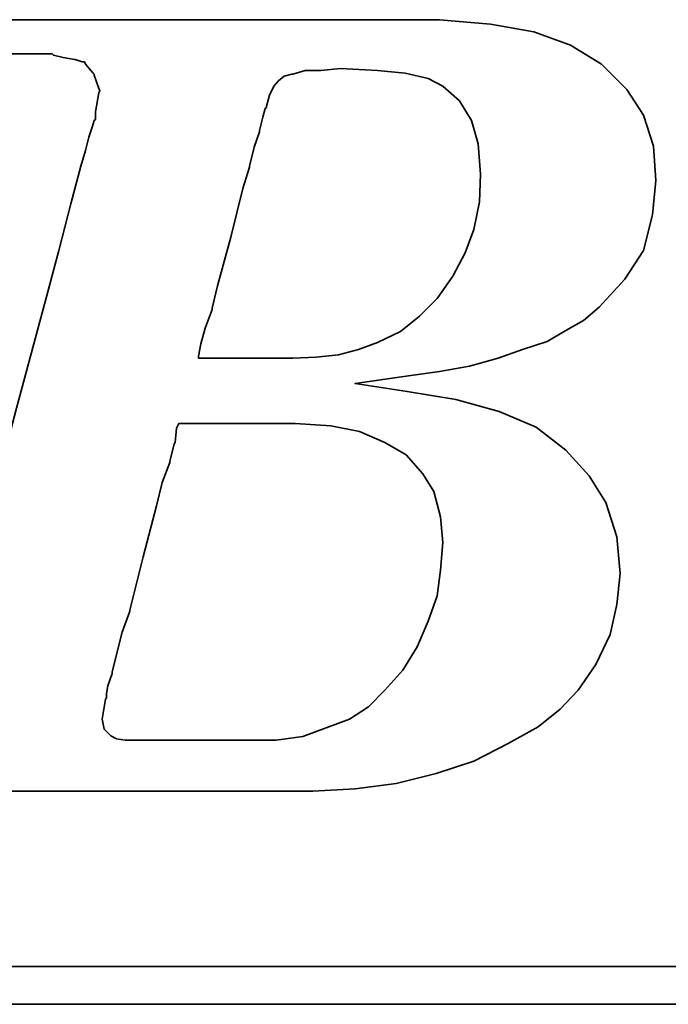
# Model space of a CAD drawing. Extents: x 8 to 260, y 52 to 191.
# Tile 32 of 51: x 165.95 to 168.02, y 112.75 to 115.9. Entities that reach past the tile are written whole.
import ezdxf

# ---------------------------------------------------------------- set-up
doc = ezdxf.new("R2010")
doc.units = 0
doc.header["$LTSCALE"] = 3
doc.header["$MEASUREMENT"] = 0
doc.layers.add('DIM', color=4, linetype='CONTINUOUS')
doc.layers.add('layer 1', color=7, linetype='CONTINUOUS')

# ---------------------------------------------------------------- blocks, each defined once
blk = doc.blocks.new('TBI MOTION logo(完整正式版)')
at = {"layer": 'layer 1', "color": 22, "lineweight": 35}
for points, knots in [([(-64.65375, -6.86375), (-64.65375, -6.86375), (-64.84375, -7.29625), (-64.84375, -7.29625), (-64.84375, -7.29625), (-64.84375, -7.29625), (-64.86875, -7.34375), (-64.86875, -7.34375), (-64.86875, -7.34375), (-64.86875, -7.34375), (-64.86875, -7.36875), (-64.86875, -7.36875), (-64.86875, -7.36875), (-64.86875, -7.36875), (-65.15375, -7.65375), (-65.15375, -7.65375), (-65.15375, -7.65375), (-65.15375, -7.65375), (-65.17875, -7.65375), (-65.17875, -7.65375), (-65.17875, -7.65375), (-65.17875, -7.65375), (-65.20375, -7.67875), (-65.20375, -7.67875), (-65.20375, -7.67875), (-65.20375, -7.67875), (-65.58875, -7.87125), (-65.58875, -7.87125), (-65.58875, -7.87125), (-65.58875, -7.87125), (-65.63375, -7.87125), (-65.63375, -7.87125), (-65.63375, -7.87125), (-65.63375, -7.87125), (-65.65875, -7.89375), (-65.65875, -7.89375), (-65.65875, -7.89375), (-65.65875, -7.89375), (-66.09375, -7.94375), (-66.09375, -7.94375), (-66.09375, -7.94375), (-66.09375, -7.94375), (-66.11375, -7.94375), (-66.11375, -7.94375), (-66.11375, -7.94375), (-66.11375, -7.94375), (-66.16375, -7.94375), (-66.16375, -7.94375), (-66.16375, -7.94375), (-66.16375, -7.94375), (-66.30875, -7.94375), (-66.30875, -7.94375), (-66.30875, -7.94375), (-66.30875, -7.94375), (-66.69375, -7.94375), (-66.69375, -7.94375), (-66.69375, -7.94375), (-66.69375, -7.94375), (-67.07375, -7.94375), (-67.07375, -7.94375), (-67.07375, -7.94375), (-67.07375, -7.94375), (-67.12375, -7.94375), (-67.12375, -7.94375), (-67.12375, -7.94375), (-67.12375, -7.94375), (-67.12375, -7.96625), (-67.12375, -7.96625), (-67.12375, -7.96625), (-67.12375, -7.96625), (-67.14875, -7.99125), (-67.14875, -7.99125), (-67.14875, -7.99125), (-67.14875, -7.99125), (-67.24375, -8.34875), (-67.24375, -8.34875), (-67.24375, -8.34875), (-67.24375, -8.34875), (-67.31375, -8.68625), (-67.31375, -8.68625), (-67.31375, -8.68625), (-67.31375, -8.68625), (-67.26875, -8.68625), (-67.26875, -8.68625), (-67.26875, -8.68625), (-67.26875, -8.68625), (-67.07375, -8.68625), (-67.07375, -8.68625), (-67.07375, -8.68625), (-67.07375, -8.68625), (-66.54875, -8.68625), (-66.54875, -8.68625), (-66.54875, -8.68625), (-66.54875, -8.68625), (-65.82625, -8.68625), (-65.82625, -8.68625), (-65.82625, -8.68625), (-65.82625, -8.68625), (-65.01375, -8.68625), (-65.01375, -8.68625), (-65.01375, -8.68625), (-65.01375, -8.68625), (-64.05375, -8.68625), (-64.05375, -8.68625), (-64.05375, -8.68625), (-64.05375, -8.68625), (-62.08375, -8.68625), (-62.08375, -8.68625), (-62.08375, -8.68625), (-62.08375, -8.68625), (-60.06875, -8.68625), (-60.06875, -8.68625), (-60.06875, -8.68625), (-60.06875, -8.68625), (-59.10875, -8.68625), (-59.10875, -8.68625), (-59.10875, -8.68625), (-59.10875, -8.68625), (-58.29375, -8.68625), (-58.29375, -8.68625), (-58.29375, -8.68625), (-58.29375, -8.68625), (-57.57375, -8.68625), (-57.57375, -8.68625), (-57.57375, -8.68625), (-57.57375, -8.68625), (-57.04875, -8.68625), (-57.04875, -8.68625), (-57.04875, -8.68625), (-57.04875, -8.68625), (-56.85375, -8.68625), (-56.85375, -8.68625), (-56.85375, -8.68625), (-56.85375, -8.68625), (-56.70875, -8.68625), (-56.70875, -8.68625), (-56.70875, -8.68625), (-56.70875, -8.68625), (-56.61375, -8.68625), (-56.61375, -8.68625), (-56.61375, -8.68625), (-56.61375, -8.68625), (-56.56875, -8.68625), (-56.56875, -8.68625), (-56.56875, -8.68625), (-56.56875, -8.68625), (-55.65375, -8.63875), (-55.65375, -8.63875), (-55.65375, -8.63875), (-55.65375, -8.63875), (-54.76875, -8.51875), (-54.76875, -8.51875), (-54.76875, -8.51875), (-54.76875, -8.51875), (-53.90375, -8.30375), (-53.90375, -8.30375), (-53.90375, -8.30375), (-53.90375, -8.30375), (-53.08875, -8.03875), (-53.08875, -8.03875), (-53.08875, -8.03875), (-53.08875, -8.03875), (-52.34375, -7.65375), (-52.34375, -7.65375), (-52.34375, -7.65375), (-52.34375, -7.65375), (-51.69875, -7.29625), (-51.69875, -7.29625), (-51.69875, -7.29625), (-51.69875, -7.29625), (-51.21875, -6.91125), (-51.21875, -6.91125), (-51.21875, -6.91125), (-51.21875, -6.91125), (-50.83375, -6.50375), (-50.83375, -6.50375), (-50.83375, -6.50375), (-50.83375, -6.50375), (-50.44875, -5.94875), (-50.44875, -5.94875), (-50.44875, -5.94875), (-50.44875, -5.94875), (-50.13875, -5.30375), (-50.13875, -5.30375), (-50.13875, -5.30375), (-50.13875, -5.30375), (-49.99375, -4.65375), (-49.99375, -4.65375), (-49.99375, -4.65375), (-49.99375, -4.65375), (-49.92375, -3.98375), (-49.92375, -3.98375), (-49.92375, -3.98375), (-49.92375, -3.98375), (-49.99375, -3.19374), (-49.99375, -3.19374), (-49.99375, -3.19374), (-49.99375, -3.19374), (-50.23374, -2.44874), (-50.23374, -2.44874), (-50.23374, -2.44874), (-50.23374, -2.44874), (-50.59375, -1.87374), (-50.59375, -1.87374), (-50.59375, -1.87374), (-50.59375, -1.87374), (-51.09875, -1.31874), (-51.09875, -1.31874), (-51.09875, -1.31874), (-51.09875, -1.31874), (-51.74375, -0.81875), (-51.74375, -0.81875), (-51.74375, -0.81875), (-51.74375, -0.81875), (-52.53875, -0.48125), (-52.53875, -0.48125), (-52.53875, -0.48125), (-52.53875, -0.48125), (-53.47375, -0.21875), (-53.47375, -0.21875), (-53.47375, -0.21875), (-53.47375, -0.21875), (-54.52875, -0.04874), (-54.52875, -0.04874), (-54.52875, -0.04874), (-54.52875, -0.04874), (-55.65375, 0.12125), (-55.65375, 0.12125), (-55.65375, 0.12125), (-55.65375, 0.12125), (-54.50375, 0.28624), (-54.50375, 0.28624), (-54.50375, 0.28624), (-54.50375, 0.28624), (-53.83375, 0.38124), (-53.83375, 0.38124), (-53.83375, 0.38124), (-53.83375, 0.38124), (-53.18375, 0.50125), (-53.18375, 0.50125), (-53.18375, 0.50125), (-53.18375, 0.50125), (-52.55875, 0.66874), (-52.55875, 0.66874), (-52.55875, 0.66874), (-52.55875, 0.66874), (-52.03375, 0.86124), (-52.03375, 0.86124), (-52.03375, 0.86124), (-52.03375, 0.86124), (-51.50374, 1.03124), (-51.50374, 1.03124), (-51.50374, 1.03124), (-51.50374, 1.03124), (-51.09875, 1.27125), (-51.09875, 1.27125), (-51.09875, 1.27125), (-51.09875, 1.27125), (-50.71375, 1.48624), (-50.71375, 1.48624), (-50.71375, 1.48624), (-50.71375, 1.48624), (-50.37625, 1.77625), (-50.37625, 1.77625), (-50.37625, 1.77625), (-50.37625, 1.77625), (-49.82375, 2.37625), (-49.82375, 2.37625), (-49.82375, 2.37625), (-49.82375, 2.37625), (-49.41875, 2.99625), (-49.41875, 2.99625), (-49.41875, 2.99625), (-49.41875, 2.99625), (-49.22375, 3.76625), (-49.22375, 3.76625), (-49.22375, 3.76625), (-49.22375, 3.76625), (-49.15375, 4.50874), (-49.15375, 4.50874), (-49.15375, 4.50874), (-49.15375, 4.50874), (-49.20375, 5.25125), (-49.20375, 5.25125), (-49.20375, 5.25125), (-49.20375, 5.25125), (-49.41875, 5.92625), (-49.41875, 5.92625), (-49.41875, 5.92625), (-49.41875, 5.92625), (-49.77875, 6.47625), (-49.77875, 6.47625), (-49.77875, 6.47625), (-49.77875, 6.47625), (-50.33125, 7.02624), (-50.33125, 7.02624), (-50.33125, 7.02624), (-50.33125, 7.02624), (-51.00125, 7.43625), (-51.00125, 7.43625), (-51.00125, 7.43625), (-51.00125, 7.43625), (-51.79375, 7.72625), (-51.79375, 7.72625), (-51.79375, 7.72625), (-51.79375, 7.72625), (-52.72875, 7.89124), (-52.72875, 7.89124), (-52.72875, 7.89124), (-52.72875, 7.89124), (-53.83375, 7.98625), (-53.83375, 7.98625), (-53.83375, 7.98625), (-53.83375, 7.98625), (-53.92875, 7.98625), (-53.92875, 7.98625), (-53.92875, 7.98625), (-53.92875, 7.98625), (-54.26375, 7.98625), (-54.26375, 7.98625), (-54.26375, 7.98625), (-54.26375, 7.98625), (-54.74375, 7.98625), (-54.74375, 7.98625), (-54.74375, 7.98625), (-54.74375, 7.98625), (-55.36875, 7.98625), (-55.36875, 7.98625), (-55.36875, 7.98625), (-55.36875, 7.98625), (-56.13375, 7.98625), (-56.13375, 7.98625), (-56.13375, 7.98625), (-56.13375, 7.98625), (-56.94875, 7.98625), (-56.94875, 7.98625), (-56.94875, 7.98625), (-56.94875, 7.98625), (-58.77625, 7.98625), (-58.77625, 7.98625), (-58.77625, 7.98625), (-58.77625, 7.98625), (-60.59875, 7.98625), (-60.59875, 7.98625), (-60.59875, 7.98625), (-60.59875, 7.98625), (-61.41375, 7.98625), (-61.41375, 7.98625), (-61.41375, 7.98625), (-61.41375, 7.98625), (-62.17875, 7.98625), (-62.17875, 7.98625), (-62.17875, 7.98625), (-62.17875, 7.98625), (-62.80375, 7.98625), (-62.80375, 7.98625), (-62.80375, 7.98625), (-62.80375, 7.98625), (-63.30625, 7.98625), (-63.30625, 7.98625), (-63.30625, 7.98625), (-63.30625, 7.98625), (-63.57375, 7.98625), (-63.57375, 7.98625), (-63.57375, 7.98625), (-63.57375, 7.98625), (-63.57375, 7.96375), (-63.57375, 7.96375), (-63.57375, 7.96375), (-63.57375, 7.96375), (-63.59875, 7.94125), (-63.59875, 7.94125), (-63.59875, 7.94125), (-63.59875, 7.94125), (-63.69375, 7.55625), (-63.69375, 7.55625), (-63.69375, 7.55625), (-63.69375, 7.55625), (-63.76375, 7.24624), (-63.76375, 7.24624), (-63.76375, 7.24624), (-63.76375, 7.24624), (-63.23875, 7.24624), (-63.23875, 7.24624), (-63.23875, 7.24624), (-63.23875, 7.24624), (-62.75875, 7.24624), (-62.75875, 7.24624), (-62.75875, 7.24624), (-62.75875, 7.24624), (-62.61125, 7.24624), (-62.61125, 7.24624), (-62.61125, 7.24624), (-62.61125, 7.24624), (-62.56625, 7.24624), (-62.56625, 7.24624), (-62.56625, 7.24624), (-62.56625, 7.24624), (-62.22875, 7.24624), (-62.22875, 7.24624), (-62.22875, 7.24624), (-62.22875, 7.24624), (-62.20375, 7.24624), (-62.20375, 7.24624), (-62.20375, 7.24624), (-62.20375, 7.24624), (-62.17875, 7.21875), (-62.17875, 7.21875), (-62.17875, 7.21875), (-62.17875, 7.21875), (-61.96375, 7.17125), (-61.96375, 7.17125), (-61.96375, 7.17125), (-61.96375, 7.17125), (-61.72375, 7.12624), (-61.72375, 7.12624), (-61.72375, 7.12624), (-61.72375, 7.12624), (-61.70375, 7.12624), (-61.70375, 7.12624), (-61.70375, 7.12624), (-61.70375, 7.12624), (-61.55875, 7.07624), (-61.55875, 7.07624), (-61.55875, 7.07624), (-61.55875, 7.07624), (-61.50875, 7.07624), (-61.50875, 7.07624), (-61.50875, 7.07624), (-61.50875, 7.07624), (-61.48375, 7.02624), (-61.48375, 7.02624), (-61.48375, 7.02624), (-61.48375, 7.02624), (-61.31875, 6.83375), (-61.31875, 6.83375), (-61.31875, 6.83375), (-61.31875, 6.83375), (-61.29375, 6.81125), (-61.29375, 6.81125), (-61.29375, 6.81125), (-61.29375, 6.81125), (-61.29375, 6.78625), (-61.29375, 6.78625), (-61.29375, 6.78625), (-61.29375, 6.78625), (-61.19875, 6.50124), (-61.19875, 6.50124), (-61.19875, 6.50124), (-61.19875, 6.50124), (-61.17375, 6.45124), (-61.17375, 6.45124), (-61.17375, 6.45124), (-61.17375, 6.45124), (-61.19875, 6.40625), (-61.19875, 6.40625), (-61.19875, 6.40625), (-61.19875, 6.40625), (-61.26875, 5.99624), (-61.26875, 5.99624), (-61.26875, 5.99624), (-61.26875, 5.99624), (-61.26875, 5.85125), (-61.26875, 5.85125), (-61.26875, 5.85125), (-61.26875, 5.85125), (-61.26875, 5.82625), (-61.26875, 5.82625), (-61.26875, 5.82625), (-61.26875, 5.82625), (-61.29375, 5.80625), (-61.29375, 5.80625), (-61.29375, 5.80625), (-61.29375, 5.80625), (-61.34125, 5.66125), (-61.34125, 5.66125), (-61.34125, 5.66125), (-61.34125, 5.66125), (-61.41375, 5.44625), (-61.41375, 5.44625), (-61.41375, 5.44625), (-61.41375, 5.44625), (-61.48375, 5.15625), (-61.48375, 5.15625), (-61.48375, 5.15625), (-61.48375, 5.15625), (-61.58375, 4.82124), (-61.58375, 4.82124), (-61.58375, 4.82124), (-61.58375, 4.82124), (-61.79875, 4.00375), (-61.79875, 4.00375), (-61.79875, 4.00375), (-61.79875, 4.00375), (-62.05875, 2.99625), (-62.05875, 2.99625), (-62.05875, 2.99625), (-62.05875, 2.99625), (-62.34875, 1.91625), (-62.34875, 1.91625), (-62.34875, 1.91625), (-62.34875, 1.91625), (-62.97375, -0.41124), (-62.97375, -0.41124), (-62.97375, -0.41124), (-62.97375, -0.41124), (-63.59875, -2.75875), (-63.59875, -2.75875), (-63.59875, -2.75875), (-63.59875, -2.75875), (-63.88375, -3.86374), (-63.88375, -3.86374), (-63.88375, -3.86374), (-63.88375, -3.86374), (-64.14875, -4.82374), (-64.14875, -4.82374), (-64.14875, -4.82374), (-64.14875, -4.82374), (-64.36375, -5.64125), (-64.36375, -5.64125), (-64.36375, -5.64125), (-64.36375, -5.64125), (-64.43625, -5.97625), (-64.43625, -5.97625), (-64.43625, -5.97625), (-64.43625, -5.97625), (-64.50875, -6.28625), (-64.50875, -6.28625), (-64.50875, -6.28625), (-64.50875, -6.28625), (-64.50875, -6.30875), (-64.50875, -6.30875), (-64.50875, -6.30875), (-64.50875, -6.30875), (-64.57875, -6.50375), (-64.57875, -6.50375), (-64.57875, -6.50375), (-64.57875, -6.50375), (-64.62875, -6.69625), (-64.62875, -6.69625), (-64.62875, -6.69625), (-64.62875, -6.69625), (-64.62875, -6.76875), (-64.62875, -6.76875), (-64.62875, -6.76875), (-64.62875, -6.76875), (-64.62875, -6.81375), (-64.62875, -6.81375), (-64.62875, -6.81375), (-64.62875, -6.81375), (-64.62875, -6.83875), (-64.62875, -6.83875), (-64.62875, -6.83875), (-64.62875, -6.83875), (-64.65375, -6.86375), (-64.65375, -6.86375)], [0, 0, 0, 0, 0.00719424, 0.00719424, 0.00719424, 0.00719424, 0.01438849, 0.01438849, 0.01438849, 0.01438849, 0.02158273, 0.02158273, 0.02158273, 0.02158273, 0.02877698, 0.02877698, 0.02877698, 0.02877698, 0.03597122, 0.03597122, 0.03597122, 0.03597122, 0.04316547, 0.04316547, 0.04316547, 0.04316547, 0.05035971, 0.05035971, 0.05035971, 0.05035971, 0.05755396, 0.05755396, 0.05755396, 0.05755396, 0.0647482, 0.0647482, 0.0647482, 0.0647482, 0.07194245, 0.07194245, 0.07194245, 0.07194245, 0.07913669, 0.07913669, 0.07913669, 0.07913669, 0.08633094, 0.08633094, 0.08633094, 0.08633094, 0.09352518, 0.09352518, 0.09352518, 0.09352518, 0.10071942, 0.10071942, 0.10071942, 0.10071942, 0.10791367, 0.10791367, 0.10791367, 0.10791367, 0.11510791, 0.11510791, 0.11510791, 0.11510791, 0.12230216, 0.12230216, 0.12230216, 0.12230216, 0.1294964, 0.1294964, 0.1294964, 0.1294964, 0.13669065, 0.13669065, 0.13669065, 0.13669065, 0.14388489, 0.14388489, 0.14388489, 0.14388489, 0.15107914, 0.15107914, 0.15107914, 0.15107914, 0.15827338, 0.15827338, 0.15827338, 0.15827338, 0.16546763, 0.16546763, 0.16546763, 0.16546763, 0.17266187, 0.17266187, 0.17266187, 0.17266187, 0.17985612, 0.17985612, 0.17985612, 0.17985612, 0.18705036, 0.18705036, 0.18705036, 0.18705036, 0.1942446, 0.1942446, 0.1942446, 0.1942446, 0.20143885, 0.20143885, 0.20143885, 0.20143885, 0.20863309, 0.20863309, 0.20863309, 0.20863309, 0.21582734, 0.21582734, 0.21582734, 0.21582734, 0.22302158, 0.22302158, 0.22302158, 0.22302158, 0.23021583, 0.23021583, 0.23021583, 0.23021583, 0.23741007, 0.23741007, 0.23741007, 0.23741007, 0.24460432, 0.24460432, 0.24460432, 0.24460432, 0.25179856, 0.25179856, 0.25179856, 0.25179856, 0.25899281, 0.25899281, 0.25899281, 0.25899281, 0.26618705, 0.26618705, 0.26618705, 0.26618705, 0.27338129, 0.27338129, 0.27338129, 0.27338129, 0.28057554, 0.28057554, 0.28057554, 0.28057554, 0.28776978, 0.28776978, 0.28776978, 0.28776978, 0.29496403, 0.29496403, 0.29496403, 0.29496403, 0.30215827, 0.30215827, 0.30215827, 0.30215827, 0.30935252, 0.30935252, 0.30935252, 0.30935252, 0.31654676, 0.31654676, 0.31654676, 0.31654676, 0.32374101, 0.32374101, 0.32374101, 0.32374101, 0.33093525, 0.33093525, 0.33093525, 0.33093525, 0.3381295, 0.3381295, 0.3381295, 0.3381295, 0.34532374, 0.34532374, 0.34532374, 0.34532374, 0.35251799, 0.35251799, 0.35251799, 0.35251799, 0.35971223, 0.35971223, 0.35971223, 0.35971223, 0.36690647, 0.36690647, 0.36690647, 0.36690647, 0.37410072, 0.37410072, 0.37410072, 0.37410072, 0.38129496, 0.38129496, 0.38129496, 0.38129496, 0.38848921, 0.38848921, 0.38848921, 0.38848921, 0.39568345, 0.39568345, 0.39568345, 0.39568345, 0.4028777, 0.4028777, 0.4028777, 0.4028777, 0.41007194, 0.41007194, 0.41007194, 0.41007194, 0.41726619, 0.41726619, 0.41726619, 0.41726619, 0.42446043, 0.42446043, 0.42446043, 0.42446043, 0.43165468, 0.43165468, 0.43165468, 0.43165468, 0.43884892, 0.43884892, 0.43884892, 0.43884892, 0.44604317, 0.44604317, 0.44604317, 0.44604317, 0.45323741, 0.45323741, 0.45323741, 0.45323741, 0.46043165, 0.46043165, 0.46043165, 0.46043165, 0.4676259, 0.4676259, 0.4676259, 0.4676259, 0.47482014, 0.47482014, 0.47482014, 0.47482014, 0.48201439, 0.48201439, 0.48201439, 0.48201439, 0.48920863, 0.48920863, 0.48920863, 0.48920863, 0.49640288, 0.49640288, 0.49640288, 0.49640288, 0.50359712, 0.50359712, 0.50359712, 0.50359712, 0.51079137, 0.51079137, 0.51079137, 0.51079137, 0.51798561, 0.51798561, 0.51798561, 0.51798561, 0.52517986, 0.52517986, 0.52517986, 0.52517986, 0.5323741, 0.5323741, 0.5323741, 0.5323741, 0.53956835, 0.53956835, 0.53956835, 0.53956835, 0.54676259, 0.54676259, 0.54676259, 0.54676259, 0.55395683, 0.55395683, 0.55395683, 0.55395683, 0.56115108, 0.56115108, 0.56115108, 0.56115108, 0.56834532, 0.56834532, 0.56834532, 0.56834532, 0.57553957, 0.57553957, 0.57553957, 0.57553957, 0.58273381, 0.58273381, 0.58273381, 0.58273381, 0.58992806, 0.58992806, 0.58992806, 0.58992806, 0.5971223, 0.5971223, 0.5971223, 0.5971223, 0.60431655, 0.60431655, 0.60431655, 0.60431655, 0.61151079, 0.61151079, 0.61151079, 0.61151079, 0.61870504, 0.61870504, 0.61870504, 0.61870504, 0.62589928, 0.62589928, 0.62589928, 0.62589928, 0.63309353, 0.63309353, 0.63309353, 0.63309353, 0.64028777, 0.64028777, 0.64028777, 0.64028777, 0.64748201, 0.64748201, 0.64748201, 0.64748201, 0.65467626, 0.65467626, 0.65467626, 0.65467626, 0.6618705, 0.6618705, 0.6618705, 0.6618705, 0.66906475, 0.66906475, 0.66906475, 0.66906475, 0.67625899, 0.67625899, 0.67625899, 0.67625899, 0.68345324, 0.68345324, 0.68345324, 0.68345324, 0.69064748, 0.69064748, 0.69064748, 0.69064748, 0.69784173, 0.69784173, 0.69784173, 0.69784173, 0.70503597, 0.70503597, 0.70503597, 0.70503597, 0.71223022, 0.71223022, 0.71223022, 0.71223022, 0.71942446, 0.71942446, 0.71942446, 0.71942446, 0.72661871, 0.72661871, 0.72661871, 0.72661871, 0.73381295, 0.73381295, 0.73381295, 0.73381295, 0.74100719, 0.74100719, 0.74100719, 0.74100719, 0.74820144, 0.74820144, 0.74820144, 0.74820144, 0.75539568, 0.75539568, 0.75539568, 0.75539568, 0.76258993, 0.76258993, 0.76258993, 0.76258993, 0.76978417, 0.76978417, 0.76978417, 0.76978417, 0.77697842, 0.77697842, 0.77697842, 0.77697842, 0.78417266, 0.78417266, 0.78417266, 0.78417266, 0.79136691, 0.79136691, 0.79136691, 0.79136691, 0.79856115, 0.79856115, 0.79856115, 0.79856115, 0.8057554, 0.8057554, 0.8057554, 0.8057554, 0.81294964, 0.81294964, 0.81294964, 0.81294964, 0.82014388, 0.82014388, 0.82014388, 0.82014388, 0.82733813, 0.82733813, 0.82733813, 0.82733813, 0.83453237, 0.83453237, 0.83453237, 0.83453237, 0.84172662, 0.84172662, 0.84172662, 0.84172662, 0.84892086, 0.84892086, 0.84892086, 0.84892086, 0.85611511, 0.85611511, 0.85611511, 0.85611511, 0.86330935, 0.86330935, 0.86330935, 0.86330935, 0.8705036, 0.8705036, 0.8705036, 0.8705036, 0.87769784, 0.87769784, 0.87769784, 0.87769784, 0.88489209, 0.88489209, 0.88489209, 0.88489209, 0.89208633, 0.89208633, 0.89208633, 0.89208633, 0.89928058, 0.89928058, 0.89928058, 0.89928058, 0.90647482, 0.90647482, 0.90647482, 0.90647482, 0.91366906, 0.91366906, 0.91366906, 0.91366906, 0.92086331, 0.92086331, 0.92086331, 0.92086331, 0.92805755, 0.92805755, 0.92805755, 0.92805755, 0.9352518, 0.9352518, 0.9352518, 0.9352518, 0.94244604, 0.94244604, 0.94244604, 0.94244604, 0.94964029, 0.94964029, 0.94964029, 0.94964029, 0.95683453, 0.95683453, 0.95683453, 0.95683453, 0.96402878, 0.96402878, 0.96402878, 0.96402878, 0.97122302, 0.97122302, 0.97122302, 0.97122302, 0.97841727, 0.97841727, 0.97841727, 0.97841727, 0.98561151, 0.98561151, 0.98561151, 0.98561151, 0.99280576, 0.99280576, 0.99280576, 0.99280576, 1, 1, 1, 1]), ([(-57.50375, 6.35625), (-57.50375, 6.35625), (-57.57375, 6.11625), (-57.57375, 6.11625), (-57.57375, 6.11625), (-57.57375, 6.11625), (-57.57375, 6.09125), (-57.57375, 6.09125), (-57.57375, 6.09125), (-57.57375, 6.09125), (-57.59875, 6.06625), (-57.59875, 6.06625), (-57.59875, 6.06625), (-57.59875, 6.06625), (-57.64875, 5.87625), (-57.64875, 5.87625), (-57.64875, 5.87625), (-57.64875, 5.87625), (-57.71875, 5.58875), (-57.71875, 5.58875), (-57.71875, 5.58875), (-57.71875, 5.58875), (-57.71875, 5.56625), (-57.71875, 5.56625), (-57.71875, 5.56625), (-57.71875, 5.56625), (-57.83875, 5.23125), (-57.83875, 5.23125), (-57.83875, 5.23125), (-57.83875, 5.23125), (-57.93625, 4.82124), (-57.93625, 4.82124), (-57.93625, 4.82124), (-57.93625, 4.82124), (-57.93625, 4.79624), (-57.93625, 4.79624), (-57.93625, 4.79624), (-57.93625, 4.79624), (-58.07875, 4.34125), (-58.07875, 4.34125), (-58.07875, 4.34125), (-58.07875, 4.34125), (-58.34375, 3.28625), (-58.34375, 3.28625), (-58.34375, 3.28625), (-58.34375, 3.28625), (-58.62875, 2.23124), (-58.62875, 2.23124), (-58.62875, 2.23124), (-58.62875, 2.23124), (-58.74875, 1.75125), (-58.74875, 1.75125), (-58.74875, 1.75125), (-58.74875, 1.75125), (-58.74875, 1.72625), (-58.74875, 1.72625), (-58.74875, 1.72625), (-58.74875, 1.72625), (-58.89375, 1.31625), (-58.89375, 1.31625), (-58.89375, 1.31625), (-58.89375, 1.31625), (-58.98875, 0.98124), (-58.98875, 0.98124), (-58.98875, 0.98124), (-58.98875, 0.98124), (-59.03875, 0.71625), (-59.03875, 0.71625), (-59.03875, 0.71625), (-59.03875, 0.71625), (-59.03875, 0.66874), (-59.03875, 0.66874), (-59.03875, 0.66874), (-59.03875, 0.66874), (-58.91875, 0.66874), (-58.91875, 0.66874), (-58.91875, 0.66874), (-58.91875, 0.66874), (-58.53375, 0.66874), (-58.53375, 0.66874), (-58.53375, 0.66874), (-58.53375, 0.66874), (-58.10375, 0.66874), (-58.10375, 0.66874), (-58.10375, 0.66874), (-58.10375, 0.66874), (-57.66875, 0.66874), (-57.66875, 0.66874), (-57.66875, 0.66874), (-57.66875, 0.66874), (-57.33375, 0.66874), (-57.33375, 0.66874), (-57.33375, 0.66874), (-57.33375, 0.66874), (-57.09375, 0.66874), (-57.09375, 0.66874), (-57.09375, 0.66874), (-57.09375, 0.66874), (-56.99875, 0.66874), (-56.99875, 0.66874), (-56.99875, 0.66874), (-56.99875, 0.66874), (-56.49375, 0.69374), (-56.49375, 0.69374), (-56.49375, 0.69374), (-56.49375, 0.69374), (-56.01375, 0.74374), (-56.01375, 0.74374), (-56.01375, 0.74374), (-56.01375, 0.74374), (-55.58375, 0.86124), (-55.58375, 0.86124), (-55.58375, 0.86124), (-55.58375, 0.86124), (-55.17375, 1.00624), (-55.17375, 1.00624), (-55.17375, 1.00624), (-55.17375, 1.00624), (-54.67375, 1.24625), (-54.67375, 1.24625), (-54.67375, 1.24625), (-54.67375, 1.24625), (-54.26375, 1.58124), (-54.26375, 1.58124), (-54.26375, 1.58124), (-54.26375, 1.58124), (-53.87875, 1.96374), (-53.87875, 1.96374), (-53.87875, 1.96374), (-53.87875, 1.96374), (-53.54375, 2.44625), (-53.54375, 2.44625), (-53.54375, 2.44625), (-53.54375, 2.44625), (-53.27875, 2.95125), (-53.27875, 2.95125), (-53.27875, 2.95125), (-53.27875, 2.95125), (-53.08875, 3.45124), (-53.08875, 3.45124), (-53.08875, 3.45124), (-53.08875, 3.45124), (-52.96875, 4.05124), (-52.96875, 4.05124), (-52.96875, 4.05124), (-52.96875, 4.05124), (-52.94375, 4.65125), (-52.94375, 4.65125), (-52.94375, 4.65125), (-52.94375, 4.65125), (-52.99375, 5.30125), (-52.99375, 5.30125), (-52.99375, 5.30125), (-52.99375, 5.30125), (-53.13875, 5.80625), (-53.13875, 5.80625), (-53.13875, 5.80625), (-53.13875, 5.80625), (-53.39875, 6.23625), (-53.39875, 6.23625), (-53.39875, 6.23625), (-53.39875, 6.23625), (-53.75875, 6.54875), (-53.75875, 6.54875), (-53.75875, 6.54875), (-53.75875, 6.54875), (-54.07375, 6.71625), (-54.07375, 6.71625), (-54.07375, 6.71625), (-54.07375, 6.71625), (-54.57375, 6.83375), (-54.57375, 6.83375), (-54.57375, 6.83375), (-54.57375, 6.83375), (-55.17375, 6.88625), (-55.17375, 6.88625), (-55.17375, 6.88625), (-55.17375, 6.88625), (-55.96875, 6.93125), (-55.96875, 6.93125), (-55.96875, 6.93125), (-55.96875, 6.93125), (-56.39875, 6.88625), (-56.39875, 6.88625), (-56.39875, 6.88625), (-56.39875, 6.88625), (-56.42125, 6.88625), (-56.42125, 6.88625), (-56.42125, 6.88625), (-56.42125, 6.88625), (-56.73375, 6.88625), (-56.73375, 6.88625), (-56.73375, 6.88625), (-56.73375, 6.88625), (-56.99875, 6.81125), (-56.99875, 6.81125), (-56.99875, 6.81125), (-56.99875, 6.81125), (-57.02375, 6.81125), (-57.02375, 6.81125), (-57.02375, 6.81125), (-57.02375, 6.81125), (-57.18875, 6.76625), (-57.18875, 6.76625), (-57.18875, 6.76625), (-57.18875, 6.76625), (-57.30875, 6.66625), (-57.30875, 6.66625), (-57.30875, 6.66625), (-57.30875, 6.66625), (-57.40875, 6.54875), (-57.40875, 6.54875), (-57.40875, 6.54875), (-57.40875, 6.54875), (-57.50375, 6.35625), (-57.50375, 6.35625)], [0, 0, 0, 0, 0.01851852, 0.01851852, 0.01851852, 0.01851852, 0.03703704, 0.03703704, 0.03703704, 0.03703704, 0.05555556, 0.05555556, 0.05555556, 0.05555556, 0.07407407, 0.07407407, 0.07407407, 0.07407407, 0.09259259, 0.09259259, 0.09259259, 0.09259259, 0.11111111, 0.11111111, 0.11111111, 0.11111111, 0.12962963, 0.12962963, 0.12962963, 0.12962963, 0.14814815, 0.14814815, 0.14814815, 0.14814815, 0.16666667, 0.16666667, 0.16666667, 0.16666667, 0.18518519, 0.18518519, 0.18518519, 0.18518519, 0.2037037, 0.2037037, 0.2037037, 0.2037037, 0.22222222, 0.22222222, 0.22222222, 0.22222222, 0.24074074, 0.24074074, 0.24074074, 0.24074074, 0.25925926, 0.25925926, 0.25925926, 0.25925926, 0.27777778, 0.27777778, 0.27777778, 0.27777778, 0.2962963, 0.2962963, 0.2962963, 0.2962963, 0.31481481, 0.31481481, 0.31481481, 0.31481481, 0.33333333, 0.33333333, 0.33333333, 0.33333333, 0.35185185, 0.35185185, 0.35185185, 0.35185185, 0.37037037, 0.37037037, 0.37037037, 0.37037037, 0.38888889, 0.38888889, 0.38888889, 0.38888889, 0.40740741, 0.40740741, 0.40740741, 0.40740741, 0.42592593, 0.42592593, 0.42592593, 0.42592593, 0.44444444, 0.44444444, 0.44444444, 0.44444444, 0.46296296, 0.46296296, 0.46296296, 0.46296296, 0.48148148, 0.48148148, 0.48148148, 0.48148148, 0.5, 0.5, 0.5, 0.5, 0.51851852, 0.51851852, 0.51851852, 0.51851852, 0.53703704, 0.53703704, 0.53703704, 0.53703704, 0.55555556, 0.55555556, 0.55555556, 0.55555556, 0.57407407, 0.57407407, 0.57407407, 0.57407407, 0.59259259, 0.59259259, 0.59259259, 0.59259259, 0.61111111, 0.61111111, 0.61111111, 0.61111111, 0.62962963, 0.62962963, 0.62962963, 0.62962963, 0.64814815, 0.64814815, 0.64814815, 0.64814815, 0.66666667, 0.66666667, 0.66666667, 0.66666667, 0.68518519, 0.68518519, 0.68518519, 0.68518519, 0.7037037, 0.7037037, 0.7037037, 0.7037037, 0.72222222, 0.72222222, 0.72222222, 0.72222222, 0.74074074, 0.74074074, 0.74074074, 0.74074074, 0.75925926, 0.75925926, 0.75925926, 0.75925926, 0.77777778, 0.77777778, 0.77777778, 0.77777778, 0.7962963, 0.7962963, 0.7962963, 0.7962963, 0.81481481, 0.81481481, 0.81481481, 0.81481481, 0.83333333, 0.83333333, 0.83333333, 0.83333333, 0.85185185, 0.85185185, 0.85185185, 0.85185185, 0.87037037, 0.87037037, 0.87037037, 0.87037037, 0.88888889, 0.88888889, 0.88888889, 0.88888889, 0.90740741, 0.90740741, 0.90740741, 0.90740741, 0.92592593, 0.92592593, 0.92592593, 0.92592593, 0.94444444, 0.94444444, 0.94444444, 0.94444444, 0.96296296, 0.96296296, 0.96296296, 0.96296296, 0.98148148, 0.98148148, 0.98148148, 0.98148148, 1, 1, 1, 1]), ([(-61.03125, -6.57375), (-61.03125, -6.57375), (-61.03125, -6.67125), (-61.03125, -6.67125), (-61.03125, -6.67125), (-61.03125, -6.67125), (-61.05375, -6.69625), (-61.05375, -6.69625), (-61.05375, -6.69625), (-61.05375, -6.69625), (-61.12375, -7.12875), (-61.12375, -7.12875), (-61.12375, -7.12875), (-61.12375, -7.12875), (-61.07875, -7.34375), (-61.07875, -7.34375), (-61.07875, -7.34375), (-61.07875, -7.34375), (-60.93375, -7.48875), (-60.93375, -7.48875), (-60.93375, -7.48875), (-60.93375, -7.48875), (-60.81375, -7.55625), (-60.81375, -7.55625), (-60.81375, -7.55625), (-60.81375, -7.55625), (-60.62375, -7.58375), (-60.62375, -7.58375), (-60.62375, -7.58375), (-60.62375, -7.58375), (-60.30875, -7.58375), (-60.30875, -7.58375), (-60.30875, -7.58375), (-60.30875, -7.58375), (-59.97375, -7.58375), (-59.97375, -7.58375), (-59.97375, -7.58375), (-59.97375, -7.58375), (-59.87875, -7.58375), (-59.87875, -7.58375), (-59.87875, -7.58375), (-59.87875, -7.58375), (-59.63625, -7.58375), (-59.63625, -7.58375), (-59.63625, -7.58375), (-59.63625, -7.58375), (-58.96875, -7.58375), (-58.96875, -7.58375), (-58.96875, -7.58375), (-58.96875, -7.58375), (-58.29375, -7.58375), (-58.29375, -7.58375), (-58.29375, -7.58375), (-58.29375, -7.58375), (-58.05375, -7.58375), (-58.05375, -7.58375), (-58.05375, -7.58375), (-58.05375, -7.58375), (-57.98375, -7.58375), (-57.98375, -7.58375), (-57.98375, -7.58375), (-57.98375, -7.58375), (-57.35875, -7.58375), (-57.35875, -7.58375), (-57.35875, -7.58375), (-57.35875, -7.58375), (-56.78375, -7.50875), (-56.78375, -7.50875), (-56.78375, -7.50875), (-56.78375, -7.50875), (-56.27875, -7.31875), (-56.27875, -7.31875), (-56.27875, -7.31875), (-56.27875, -7.31875), (-55.77375, -7.12875), (-55.77375, -7.12875), (-55.77375, -7.12875), (-55.77375, -7.12875), (-55.36875, -6.86375), (-55.36875, -6.86375), (-55.36875, -6.86375), (-55.36875, -6.86375), (-55.00875, -6.50375), (-55.00875, -6.50375), (-55.00875, -6.50375), (-55.00875, -6.50375), (-54.62375, -6.06875), (-54.62375, -6.06875), (-54.62375, -6.06875), (-54.62375, -6.06875), (-54.31375, -5.56875), (-54.31375, -5.56875), (-54.31375, -5.56875), (-54.31375, -5.56875), (-54.07375, -5.01625), (-54.07375, -5.01625), (-54.07375, -5.01625), (-54.07375, -5.01625), (-53.87875, -4.46374), (-53.87875, -4.46374), (-53.87875, -4.46374), (-53.87875, -4.46374), (-53.80875, -3.91375), (-53.80875, -3.91375), (-53.80875, -3.91375), (-53.80875, -3.91375), (-53.75875, -3.31375), (-53.75875, -3.31375), (-53.75875, -3.31375), (-53.75875, -3.31375), (-53.80875, -2.75875), (-53.80875, -2.75875), (-53.80875, -2.75875), (-53.80875, -2.75875), (-53.95375, -2.20875), (-53.95375, -2.20875), (-53.95375, -2.20875), (-53.95375, -2.20875), (-54.19375, -1.82625), (-54.19375, -1.82625), (-54.19375, -1.82625), (-54.19375, -1.82625), (-54.55375, -1.41875), (-54.55375, -1.41875), (-54.55375, -1.41875), (-54.55375, -1.41875), (-55.00875, -1.15125), (-55.00875, -1.15125), (-55.00875, -1.15125), (-55.00875, -1.15125), (-55.56125, -0.91375), (-55.56125, -0.91375), (-55.56125, -0.91375), (-55.56125, -0.91375), (-56.18125, -0.79375), (-56.18125, -0.79375), (-56.18125, -0.79375), (-56.18125, -0.79375), (-56.94875, -0.74374), (-56.94875, -0.74374), (-56.94875, -0.74374), (-56.94875, -0.74374), (-56.99875, -0.74374), (-56.99875, -0.74374), (-56.99875, -0.74374), (-56.99875, -0.74374), (-57.09375, -0.74374), (-57.09375, -0.74374), (-57.09375, -0.74374), (-57.09375, -0.74374), (-57.38375, -0.74374), (-57.38375, -0.74374), (-57.38375, -0.74374), (-57.38375, -0.74374), (-57.76875, -0.74374), (-57.76875, -0.74374), (-57.76875, -0.74374), (-57.76875, -0.74374), (-58.24625, -0.74374), (-58.24625, -0.74374), (-58.24625, -0.74374), (-58.24625, -0.74374), (-58.72875, -0.74374), (-58.72875, -0.74374), (-58.72875, -0.74374), (-58.72875, -0.74374), (-59.20875, -0.74374), (-59.20875, -0.74374), (-59.20875, -0.74374), (-59.20875, -0.74374), (-59.46875, -0.74374), (-59.46875, -0.74374), (-59.46875, -0.74374), (-59.46875, -0.74374), (-59.51625, -0.83875), (-59.51625, -0.83875), (-59.51625, -0.83875), (-59.51625, -0.83875), (-59.54375, -1.15125), (-59.54375, -1.15125), (-59.54375, -1.15125), (-59.54375, -1.15125), (-59.56375, -1.17874), (-59.56375, -1.17874), (-59.56375, -1.17874), (-59.56375, -1.17874), (-59.66375, -1.55875), (-59.66375, -1.55875), (-59.66375, -1.55875), (-59.66375, -1.55875), (-59.66375, -1.58375), (-59.66375, -1.58375), (-59.66375, -1.58375), (-59.66375, -1.58375), (-59.82875, -2.01874), (-59.82875, -2.01874), (-59.82875, -2.01874), (-59.82875, -2.01874), (-59.94875, -2.52125), (-59.94875, -2.52125), (-59.94875, -2.52125), (-59.94875, -2.52125), (-60.23875, -3.62375), (-60.23875, -3.62375), (-60.23875, -3.62375), (-60.23875, -3.62375), (-60.52375, -4.77624), (-60.52375, -4.77624), (-60.52375, -4.77624), (-60.52375, -4.77624), (-60.52375, -4.79874), (-60.52375, -4.79874), (-60.52375, -4.79874), (-60.52375, -4.79874), (-60.69125, -5.25375), (-60.69125, -5.25375), (-60.69125, -5.25375), (-60.69125, -5.25375), (-60.81375, -5.73625), (-60.81375, -5.73625), (-60.81375, -5.73625), (-60.81375, -5.73625), (-60.90875, -6.11875), (-60.90875, -6.11875), (-60.90875, -6.11875), (-60.90875, -6.11875), (-60.90875, -6.14375), (-60.90875, -6.14375), (-60.90875, -6.14375), (-60.90875, -6.14375), (-61.00375, -6.40875), (-61.00375, -6.40875), (-61.00375, -6.40875), (-61.00375, -6.40875), (-61.03125, -6.57375), (-61.03125, -6.57375)], [0, 0, 0, 0, 0.01694915, 0.01694915, 0.01694915, 0.01694915, 0.03389831, 0.03389831, 0.03389831, 0.03389831, 0.05084746, 0.05084746, 0.05084746, 0.05084746, 0.06779661, 0.06779661, 0.06779661, 0.06779661, 0.08474576, 0.08474576, 0.08474576, 0.08474576, 0.10169492, 0.10169492, 0.10169492, 0.10169492, 0.11864407, 0.11864407, 0.11864407, 0.11864407, 0.13559322, 0.13559322, 0.13559322, 0.13559322, 0.15254237, 0.15254237, 0.15254237, 0.15254237, 0.16949153, 0.16949153, 0.16949153, 0.16949153, 0.18644068, 0.18644068, 0.18644068, 0.18644068, 0.20338983, 0.20338983, 0.20338983, 0.20338983, 0.22033898, 0.22033898, 0.22033898, 0.22033898, 0.23728814, 0.23728814, 0.23728814, 0.23728814, 0.25423729, 0.25423729, 0.25423729, 0.25423729, 0.27118644, 0.27118644, 0.27118644, 0.27118644, 0.28813559, 0.28813559, 0.28813559, 0.28813559, 0.30508475, 0.30508475, 0.30508475, 0.30508475, 0.3220339, 0.3220339, 0.3220339, 0.3220339, 0.33898305, 0.33898305, 0.33898305, 0.33898305, 0.3559322, 0.3559322, 0.3559322, 0.3559322, 0.37288136, 0.37288136, 0.37288136, 0.37288136, 0.38983051, 0.38983051, 0.38983051, 0.38983051, 0.40677966, 0.40677966, 0.40677966, 0.40677966, 0.42372881, 0.42372881, 0.42372881, 0.42372881, 0.44067797, 0.44067797, 0.44067797, 0.44067797, 0.45762712, 0.45762712, 0.45762712, 0.45762712, 0.47457627, 0.47457627, 0.47457627, 0.47457627, 0.49152542, 0.49152542, 0.49152542, 0.49152542, 0.50847458, 0.50847458, 0.50847458, 0.50847458, 0.52542373, 0.52542373, 0.52542373, 0.52542373, 0.54237288, 0.54237288, 0.54237288, 0.54237288, 0.55932203, 0.55932203, 0.55932203, 0.55932203, 0.57627119, 0.57627119, 0.57627119, 0.57627119, 0.59322034, 0.59322034, 0.59322034, 0.59322034, 0.61016949, 0.61016949, 0.61016949, 0.61016949, 0.62711864, 0.62711864, 0.62711864, 0.62711864, 0.6440678, 0.6440678, 0.6440678, 0.6440678, 0.66101695, 0.66101695, 0.66101695, 0.66101695, 0.6779661, 0.6779661, 0.6779661, 0.6779661, 0.69491525, 0.69491525, 0.69491525, 0.69491525, 0.71186441, 0.71186441, 0.71186441, 0.71186441, 0.72881356, 0.72881356, 0.72881356, 0.72881356, 0.74576271, 0.74576271, 0.74576271, 0.74576271, 0.76271186, 0.76271186, 0.76271186, 0.76271186, 0.77966102, 0.77966102, 0.77966102, 0.77966102, 0.79661017, 0.79661017, 0.79661017, 0.79661017, 0.81355932, 0.81355932, 0.81355932, 0.81355932, 0.83050847, 0.83050847, 0.83050847, 0.83050847, 0.84745763, 0.84745763, 0.84745763, 0.84745763, 0.86440678, 0.86440678, 0.86440678, 0.86440678, 0.88135593, 0.88135593, 0.88135593, 0.88135593, 0.89830508, 0.89830508, 0.89830508, 0.89830508, 0.91525424, 0.91525424, 0.91525424, 0.91525424, 0.93220339, 0.93220339, 0.93220339, 0.93220339, 0.94915254, 0.94915254, 0.94915254, 0.94915254, 0.96610169, 0.96610169, 0.96610169, 0.96610169, 0.98305085, 0.98305085, 0.98305085, 0.98305085, 1, 1, 1, 1]), ([(75.90875, -9.47875), (75.90875, -9.47875), (75.90875, -12.28625), (75.90875, -12.28625), (75.90875, -12.28625), (75.90875, -12.28625), (75.90875, -12.47875), (75.90875, -12.47875), (75.90875, -12.47875), (75.90875, -12.47875), (75.71625, -12.47875), (75.71625, -12.47875), (75.71625, -12.47875), (75.71625, -12.47875), (-88.32875, -12.47875), (-88.32875, -12.47875), (-88.32875, -12.47875), (-88.32875, -12.47875), (-88.32875, -13.29375), (-88.32875, -13.29375), (-88.32875, -13.29375), (-88.32875, -13.29375), (82.89125, -13.29375), (82.89125, -13.29375), (82.89125, -13.29375), (82.89125, -13.29375), (75.90875, -9.47875), (75.90875, -9.47875)], [0, 0, 0, 0, 0.14285714, 0.14285714, 0.14285714, 0.14285714, 0.28571429, 0.28571429, 0.28571429, 0.28571429, 0.42857143, 0.42857143, 0.42857143, 0.42857143, 0.57142857, 0.57142857, 0.57142857, 0.57142857, 0.71428571, 0.71428571, 0.71428571, 0.71428571, 0.85714286, 0.85714286, 0.85714286, 0.85714286, 1, 1, 1, 1])]:
    blk.add_open_spline(points, degree=3, knots=knots, dxfattribs=at)

msp = doc.modelspace()

# ---------------------------------------------------------------- block references
at = {"layer": 'DIM', "color": 7, "xscale": 0.1478062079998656, "yscale": 0.1478062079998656, "zscale": 0.1478062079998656}
msp.add_blockref('TBI MOTION logo(完整正式版)', (175.2492, 114.7193), dxfattribs=at)

doc.saveas('drawing.dxf')
